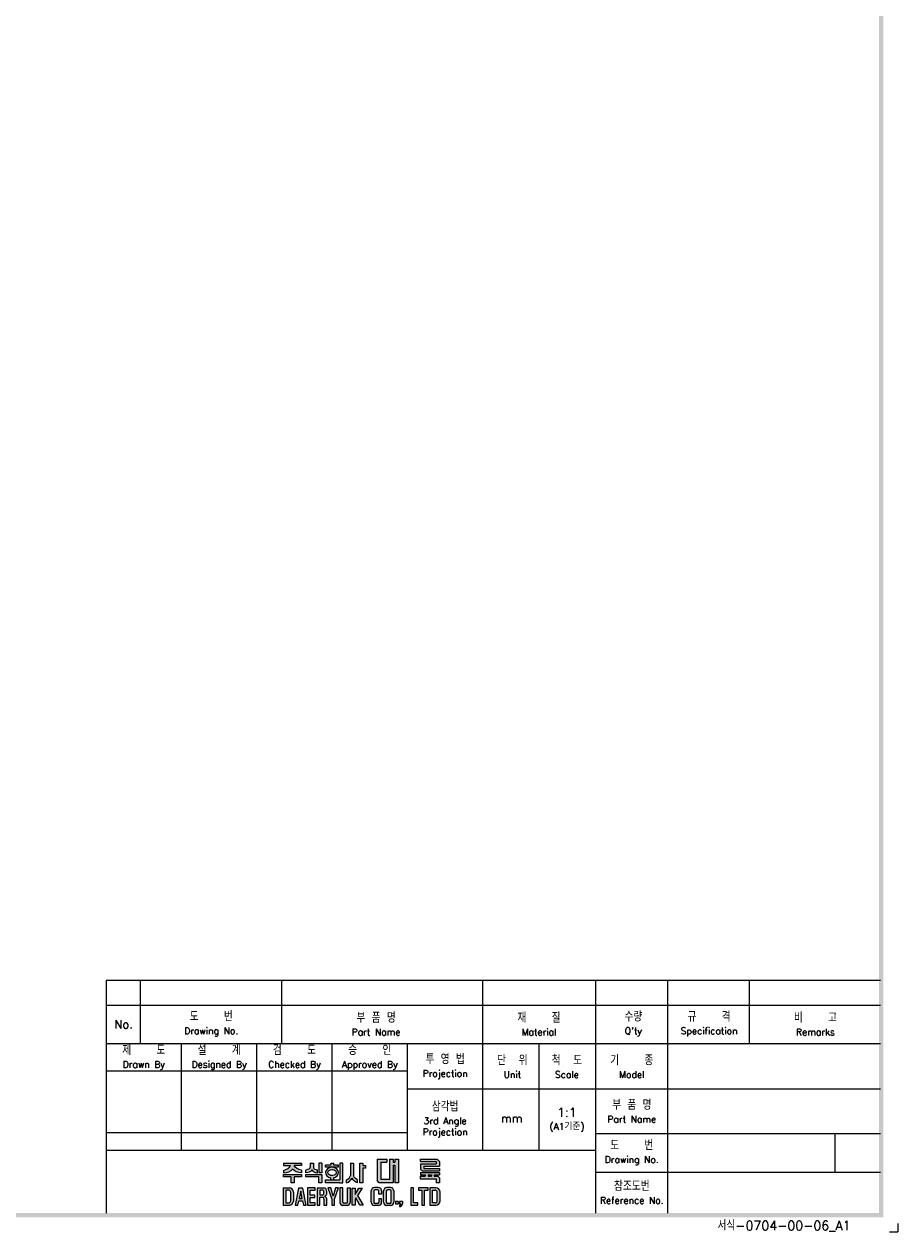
# Model space of a CAD drawing. Extents: x 165 to 860, y -1865 to 556.
# Tile 6 of 7: x 685 to 860, y 68 to 310. Entities that reach past the tile are written whole.
import ezdxf

# ---------------------------------------------------------------- set-up
doc = ezdxf.new("R2010")
doc.units = 0
doc.header["$MEASUREMENT"] = 0
for name, color, linetype in [('di', 3, 'CONTINUOUS'), ('dimtaxt', 3, 'CONTINUOUS'), ('dwg', 7, 'CONTINUOUS')]:
    doc.layers.add(name, color=color, linetype=linetype)
doc.styles.get("Standard").update_dxf_attribs({"font": 'romans.shx', "height": 2, "bigfont": 'hgs.shx'})

# ---------------------------------------------------------------- blocks, each defined once
blk = doc.blocks.new('도면서식 A1')
at = {"layer": 'di', "insert": (780.92, -2.61), "char_height": 2.2, "width": 38.8706, "attachment_point": 4}
blk.add_mtext('서식-0704-00-06_A1', dxfattribs=at)
blk = doc.blocks.new('대륙')
at = {"layer": 'dimtaxt'}
h = blk.add_hatch(color=256, dxfattribs=at)
edge = h.paths.add_edge_path()
edge.add_line((51.99, 12.18), (47.65, 12.18))
edge.add_line((47.65, 12.18), (47.65, 11.59))
edge.add_line((47.65, 11.59), (49.36, 11.59))
edge.add_ellipse((47.48, 11.55), major_axis=(1.89, 0.39), ratio=0.576936, start_angle=268.0794, end_angle=342.4305, ccw=False)
edge.add_line((47.64, 10.44), (47.64, 9.87))
edge.add_ellipse((47.59, 11.36), major_axis=(2.46, 0), ratio=0.608939, start_angle=-88.7913, end_angle=-24.3158)
edge.add_ellipse((52.06, 11.36), major_axis=(-2.46, 0), ratio=0.608939, start_angle=384.3158, end_angle=448.3061)
edge.add_line((51.99, 9.87), (51.99, 10.51))
edge.add_ellipse((52.11, 11.62), major_axis=(-1.91, 0.31), ratio=0.577613, start_angle=17.5125, end_angle=91.8636, ccw=False)
edge.add_line((50.24, 11.59), (51.99, 11.59))
edge.add_line((51.99, 11.59), (51.99, 12.18))
h.paths.add_polyline_path([(52, 9.48), (47.64, 9.48), (47.64, 8.87), (49.46, 8.87), (49.46, 7.49), (50.19, 7.49), (50.19, 8.88), (52, 8.88)])
edge = h.paths.add_edge_path()
edge.add_arc((55.25, 11.18), 0.45, 180, 220.7047, ccw=False)
edge.add_line((54.8, 11.18), (54.8, 12.18))
edge.add_line((54.8, 12.18), (54.06, 12.18))
edge.add_line((54.06, 12.18), (54.06, 11.18))
edge.add_arc((53.61, 11.18), 0.45, 319.2953, 360, ccw=False)
edge.add_spline(control_points=[(53.95, 10.89), (53.94, 10.88), (53.93, 10.87), (53.83, 10.76), (53.7, 10.68), (53.03, 10.51)], knot_values=[3.761053, 3.761053, 3.761053, 3.761053, 3.807132, 3.807132, 4.298097, 4.298097, 4.298097, 4.298097], degree=3, periodic=0)
edge.add_line((53.03, 10.51), (53.03, 9.85))
edge.add_spline(control_points=[(53.03, 9.85), (53.05, 9.85), (53.06, 9.85), (53.74, 9.96), (53.94, 10.08), (54.15, 10.22), (54.2, 10.3), (54.43, 10.6)], knot_values=[3.495949, 3.495949, 3.495949, 3.495949, 3.524444, 3.524444, 4.06832, 4.06832, 4.379503, 4.379503, 4.379503, 4.379503], degree=3, periodic=0)
edge.add_spline(control_points=[(54.43, 10.6), (54.65, 10.3), (54.71, 10.22), (54.92, 10.08), (55.12, 9.96), (55.75, 9.88), (55.78, 9.87), (55.8, 9.86)], knot_values=[3.495949, 3.495949, 3.495949, 3.495949, 3.807132, 3.807132, 4.351008, 4.351008, 4.402945, 4.402945, 4.402945, 4.402945], degree=3, periodic=0)
edge.add_line((55.8, 9.86), (55.8, 10.59))
edge.add_spline(control_points=[(55.8, 10.59), (55.78, 10.59), (55.76, 10.6), (55.19, 10.66), (55.03, 10.75), (54.92, 10.87), (54.91, 10.88), (54.91, 10.89)], knot_values=[3.761053, 3.761053, 3.761053, 3.761053, 3.81299, 3.81299, 4.356866, 4.356866, 4.402945, 4.402945, 4.402945, 4.402945], degree=3, periodic=0)
h.paths.add_polyline_path([(56.82, 9.48), (53.03, 9.48), (53.03, 8.87), (56.1, 8.87), (56.1, 7.49), (56.82, 7.49)])
h.paths.add_polyline_path([(56.82, 12.19), (56.1, 12.19), (56.1, 9.87), (56.82, 9.87)])
h.paths.add_polyline_path([(60.76, 11.76), (59.58, 11.76), (59.58, 12.19), (59.05, 12.19), (59.05, 11.76), (57.74, 11.76), (57.74, 11.21), (60.76, 11.21)])
edge = h.paths.add_edge_path()
edge.add_ellipse((59.26, 9.92), major_axis=(-1.56, 0), ratio=0.830145, start_angle=101.7462, end_angle=265.4383)
edge.add_line((59.38, 11.21), (59.13, 11.21))
edge.add_ellipse((59.26, 9.92), major_axis=(1.56, 0), ratio=0.830145, start_angle=94.5617, end_angle=259.6787)
edge.add_line((58.98, 8.65), (58.98, 8.2))
edge.add_line((58.98, 8.2), (59.58, 8.2))
edge.add_line((59.58, 8.2), (59.58, 8.65))
edge = h.paths.add_edge_path(flags=16)
edge.add_spline(control_points=[(60.26, 9.92), (60.26, 10.03), (60.22, 10.15), (60.06, 10.37), (59.93, 10.48), (59.59, 10.63), (59.39, 10.66), (58.99, 10.64), (58.8, 10.59), (58.5, 10.41), (58.39, 10.3), (58.27, 10.07), (58.25, 9.96), (58.28, 9.73), (58.34, 9.62), (58.54, 9.4), (58.69, 9.3), (59.06, 9.19), (59.26, 9.17), (59.65, 9.23), (59.83, 9.31), (60.09, 9.5), (60.18, 9.62), (60.25, 9.8), (60.26, 9.86), (60.26, 9.92)], knot_values=[0, 0, 0, 0, 0.543876, 0.543876, 1.087752, 1.087752, 1.631628, 1.631628, 2.175504, 2.175504, 2.71938, 2.71938, 3.263256, 3.263256, 3.807132, 3.807132, 4.351008, 4.351008, 4.894884, 4.894884, 5.43876, 5.43876, 5.982636, 5.982636, 6.283185, 6.283185, 6.283185, 6.283185], degree=3, periodic=0)
for points in [[(61.83, 12.19), (61.11, 12.19), (61.11, 8.2), (57.74, 8.2), (57.74, 7.47), (61.11, 7.47), (61.83, 7.47)], [(70.89, 12.38), (72.38, 12.38), (72.38, 13.12), (70.01, 13.12), (70.01, 8), (70.53, 7.49), (73.84, 7.49), (73.84, 11.66), (74.29, 11.66), (74.29, 7.49), (75.14, 7.49), (75.14, 13.12), (74.29, 13.12), (74.29, 12.42), (73.84, 12.42), (73.84, 13.12), (73.01, 13.12), (73.01, 8.23), (70.89, 8.23)]]:
    blk.add_hatch(color=256, dxfattribs=at).paths.add_polyline_path(points)
h = blk.add_hatch(color=256, dxfattribs=at)
edge = h.paths.add_edge_path()
edge.add_line((64.41, 12.18), (63.7, 12.18))
edge.add_line((63.7, 12.18), (63.7, 9.23))
edge.add_ellipse((62.86, 9.12), major_axis=(0.66, 0.841), ratio=0.672815, start_angle=218.7862, end_angle=304.0863, ccw=False)
edge.add_line((62.7, 8.19), (62.7, 7.51))
edge.add_ellipse((63.11, 8.54), major_axis=(0.964, 0.919), ratio=0.540942, start_angle=220.7961, end_angle=301.7505)
edge.add_ellipse((64.93, 8.53), major_axis=(-0.866, 0.919), ratio=0.569913, start_angle=58.7442, end_angle=145.288)
edge.add_line((65.35, 7.49), (65.35, 8.17))
edge.add_ellipse((65.18, 9.26), major_axis=(-0.67, 1.07), ratio=0.576723, start_angle=74.3826, end_angle=142.9847, ccw=False)
edge.add_line((64.41, 9.18), (64.41, 12.18))
h.paths.add_polyline_path([(66.65, 10.99), (67.26, 10.99), (67.26, 11.63), (66.64, 11.63), (66.64, 12.18), (65.92, 12.18), (65.92, 7.49), (66.65, 7.49)])
h = blk.add_hatch(color=256, dxfattribs=at)
h.paths.add_polyline_path([(84.17, 12.56), (84.17, 11.99), (80.38, 11.99), (80.38, 10.74), (80.81, 10.32), (84.92, 10.32), (84.92, 10.92), (81.19, 10.92), (81.19, 11.44), (84.92, 11.44), (84.92, 12.6), (84.39, 13.12), (80.36, 13.12), (80.36, 12.56)])
h.paths.add_polyline_path([(83.7, 9.41), (84.92, 9.41), (84.92, 9.97), (80.36, 9.97), (80.36, 9.41), (81.48, 9.41), (81.48, 9.04), (80.35, 9.04), (80.35, 8.42), (84.18, 8.42), (84.18, 7.49), (84.92, 7.49), (84.92, 8.64), (84.52, 9.04), (83.7, 9.04)])
h.paths.add_polyline_path([(83, 9.41), (82.23, 9.41), (82.23, 9.04), (83, 9.04)], flags=17)
h = blk.add_hatch(color=256, dxfattribs=at)
h.paths.add_polyline_path([(47.58, 6.25), (47.58, 2.12), (49.06, 2.12, 0.414214), (50.06, 3.12), (50.06, 5.25, 0.414214), (49.06, 6.25)])
h.paths.add_polyline_path([(48.9, 5.73, -0.414214), (49.4, 5.23), (49.4, 3.16, -0.414214), (48.9, 2.66), (48.23, 2.66), (48.23, 5.73)], flags=16)
h.paths.add_polyline_path([(50.42, 2.11), (51.1, 2.11), (51.31, 3.17), (52.21, 3.17), (52.42, 2.11), (53.1, 2.11), (52.25, 6.23), (51.27, 6.23)])
h.paths.add_polyline_path([(51.77, 5.49), (52.09, 3.74), (51.43, 3.74)], flags=16)
h.paths.add_polyline_path([(53.4, 2.11), (55.25, 2.11), (55.25, 2.66), (54.07, 2.66), (54.07, 3.99), (55.15, 3.99), (55.15, 4.52), (54.06, 4.52), (54.06, 5.7), (55.21, 5.7), (55.21, 6.25), (53.4, 6.25)])
h.paths.add_polyline_path([(55.67, 2.12), (56.33, 2.12), (56.33, 4.05), (56.93, 4.05, -0.414214), (57.33, 3.65), (57.33, 2.12), (58.02, 2.12), (58.02, 3.65, 0.276846), (57.45, 4.24, 0.25864), (58.02, 4.77), (58.02, 5.43, 0.414214), (57.22, 6.23), (55.67, 6.23)])
h.paths.add_polyline_path([(56.33, 5.71), (57.04, 5.71, -0.414214), (57.34, 5.41), (57.34, 4.86, -0.414214), (57.04, 4.56), (56.33, 4.56)], flags=16)
h.paths.add_polyline_path([(59.2, 3.57), (59.2, 2.11), (59.85, 2.11), (59.85, 3.58), (60.8, 6.24), (60.13, 6.24), (59.53, 4.27), (58.97, 6.24), (58.28, 6.24)])
h.paths.add_polyline_path([(61.13, 2.78, 0.414214), (61.88, 2.03), (62.85, 2.03, 0.414214), (63.6, 2.78), (63.6, 6.24), (62.93, 6.24), (62.93, 2.84, -0.414214), (62.68, 2.59), (62.07, 2.59, -0.414214), (61.82, 2.84), (61.82, 6.24), (61.13, 6.24)])
h.paths.add_polyline_path([(64.11, 2.12), (64.77, 2.12), (64.77, 3.42), (64.98, 3.87), (65.9, 2.12), (66.68, 2.12), (65.38, 4.46), (66.48, 6.23), (65.69, 6.23), (64.76, 4.66), (64.76, 6.23), (64.11, 6.23)])
h.paths.add_polyline_path([(68.62, 2.84, 0.414214), (69.42, 2.04), (70.32, 2.04, 0.414214), (71.12, 2.84), (71.12, 3.62), (70.47, 3.62), (70.47, 2.85, -0.414214), (70.17, 2.55), (69.58, 2.55, -0.414214), (69.28, 2.85), (69.28, 5.49, -0.414214), (69.58, 5.79), (70.16, 5.79, -0.414214), (70.46, 5.49), (70.46, 4.76), (71.12, 4.76), (71.12, 5.52, 0.414214), (70.32, 6.32), (69.42, 6.32, 0.414214), (68.62, 5.52)])
h.paths.add_polyline_path([(71.57, 2.84, 0.414214), (72.37, 2.04), (73.25, 2.04, 0.414214), (74.05, 2.84), (74.05, 5.52, 0.414214), (73.25, 6.32), (72.37, 6.32, 0.414214), (71.57, 5.52)])
h.paths.add_polyline_path([(72.23, 5.5, -0.414214), (72.53, 5.8), (73.09, 5.8, -0.414214), (73.39, 5.5), (73.39, 2.85, -0.414214), (73.09, 2.55), (72.53, 2.55, -0.414214), (72.23, 2.85)], flags=16)
h.paths.add_polyline_path([(74.42, 2.34), (75.05, 2.34), (75.05, 2.98), (74.42, 2.98)])
h.paths.add_polyline_path([(75.76, 2.34, -0.316213), (75.39, 2.07), (75.39, 1.77, 0.409412), (76.08, 2.47), (76.08, 2.98), (75.39, 2.98), (75.39, 2.34)])
h.paths.add_polyline_path([(78.08, 2.12), (79.79, 2.12), (79.79, 2.67), (78.75, 2.67), (78.75, 6.24), (78.08, 6.24)])
h.paths.add_polyline_path([(80.68, 2.12), (81.35, 2.12), (81.35, 5.7), (82.27, 5.7), (82.27, 6.24), (79.92, 6.24), (79.92, 5.7), (80.68, 5.7)])
h.paths.add_polyline_path([(82.59, 2.13), (84.07, 2.13, 0.414214), (85.07, 3.13), (85.07, 5.24, 0.414214), (84.07, 6.24), (82.59, 6.24)])
h.paths.add_polyline_path([(83.24, 5.73), (83.9, 5.73, -0.414214), (84.4, 5.23), (84.4, 3.15, -0.414214), (83.9, 2.65), (83.24, 2.65)], flags=16)
for p, q in [((47.65, 12.18), (51.99, 12.18)), ((47.65, 12.18), (47.65, 11.59)), ((47.65, 11.59), (49.36, 11.59)), ((51.99, 11.59), (50.24, 11.59)), ((51.99, 12.18), (51.99, 11.59)), ((54.06, 12.18), (54.8, 12.18)), ((54.06, 12.18), (54.06, 11.18)), ((54.8, 12.18), (54.8, 11.18)), ((56.82, 12.19), (56.1, 12.19)), ((56.1, 12.19), (56.1, 9.87)), ((56.82, 12.19), (56.82, 9.87)), ((57.74, 11.76), (59.05, 11.76)), ((57.74, 11.21), (57.74, 11.76)), ((59.05, 11.76), (59.05, 12.19)), ((59.05, 12.19), (59.58, 12.19)), ((59.58, 12.19), (59.58, 11.76)), ((59.58, 11.76), (60.76, 11.76)), ((60.76, 11.76), (60.76, 11.21)), ((61.11, 12.19), (61.11, 8.2)), ((61.83, 12.19), (61.11, 12.19)), ((61.83, 7.47), (61.83, 12.19)), ((63.7, 12.18), (64.41, 12.18)), ((63.7, 12.18), (63.7, 9.23)), ((64.41, 12.18), (64.41, 9.18)), ((65.92, 7.49), (65.92, 12.18)), ((65.92, 12.18), (66.64, 12.18)), ((66.64, 12.18), (66.64, 11.63)), ((66.64, 11.63), (67.26, 11.63)), ((67.26, 11.63), (67.26, 10.99)), ((70.01, 13.12), (70.01, 8)), ((70.01, 13.12), (72.38, 13.12)), ((70.89, 12.38), (70.89, 8.23)), ((70.89, 12.38), (72.38, 12.38)), ((72.38, 13.12), (72.38, 12.38)), ((73.01, 13.12), (73.01, 8.23)), ((73.01, 13.12), (73.84, 13.12)), ((73.84, 13.12), (73.84, 12.42)), ((73.84, 12.42), (74.29, 12.42)), ((73.84, 11.66), (73.84, 7.49)), ((73.84, 11.66), (74.29, 11.66)), ((74.29, 13.12), (75.14, 13.12)), ((74.29, 13.12), (74.29, 12.42)), ((74.29, 11.66), (74.29, 7.49)), ((75.14, 13.12), (75.14, 7.49)), ((80.36, 13.12), (84.39, 13.12)), ((80.36, 12.56), (80.36, 13.12)), ((80.36, 12.56), (84.17, 12.56)), ((80.38, 11.99), (84.17, 11.99)), ((80.38, 11.99), (80.38, 10.74)), ((84.17, 12.56), (84.17, 11.99)), ((84.92, 12.6), (84.39, 13.12)), ((84.92, 12.6), (84.92, 11.44)), ((47.64, 10.44), (47.64, 9.87)), ((47.64, 9.48), (52, 9.48)), ((47.64, 8.87), (47.64, 9.48)), ((49.46, 8.87), (47.64, 8.87)), ((49.46, 7.49), (49.46, 8.87)), ((50.19, 8.88), (50.19, 7.49)), ((52, 8.88), (50.19, 8.88)), ((51.99, 10.51), (51.99, 9.87)), ((52, 9.48), (52, 8.88)), ((53.03, 9.85), (53.03, 10.51)), ((53.03, 9.48), (56.82, 9.48)), ((53.03, 8.87), (53.03, 9.48)), ((56.1, 8.87), (53.03, 8.87)), ((55.8, 9.86), (55.8, 10.59)), ((56.82, 9.87), (56.1, 9.87)), ((56.1, 7.49), (56.1, 8.87)), ((56.82, 9.48), (56.82, 7.49)), ((60.76, 11.21), (57.74, 11.21)), ((66.65, 10.99), (66.65, 7.49)), ((67.26, 10.99), (66.65, 10.99)), ((80.35, 9.04), (81.48, 9.04)), ((80.35, 9.04), (80.35, 8.42)), ((80.36, 9.97), (84.92, 9.97)), ((80.36, 9.97), (80.36, 9.41)), ((80.36, 9.41), (81.48, 9.41)), ((80.81, 10.32), (80.38, 10.74)), ((80.81, 10.32), (84.92, 10.32)), ((81.19, 11.44), (84.92, 11.44)), ((81.19, 11.44), (81.19, 10.92)), ((81.19, 10.92), (84.92, 10.92)), ((81.48, 9.41), (81.48, 9.04)), ((82.23, 9.41), (83, 9.41)), ((82.23, 9.41), (82.23, 9.04)), ((82.23, 9.04), (83, 9.04)), ((83, 9.41), (83, 9.04)), ((83.7, 9.41), (84.92, 9.41)), ((83.7, 9.41), (83.7, 9.04)), ((83.7, 9.04), (84.52, 9.04)), ((84.92, 8.64), (84.52, 9.04)), ((84.92, 10.92), (84.92, 10.32)), ((84.92, 9.97), (84.92, 9.41)), ((47.58, 6.25), (47.58, 2.12)), ((47.58, 6.25), (49.06, 6.25)), ((50.19, 7.49), (49.46, 7.49)), ((51.27, 6.23), (50.42, 2.11)), ((52.25, 6.23), (51.27, 6.23)), ((53.1, 2.11), (52.25, 6.23)), ((55.21, 6.25), (53.4, 6.25)), ((53.4, 6.25), (53.4, 2.11)), ((55.21, 5.7), (55.21, 6.25)), ((55.67, 6.23), (55.67, 2.12)), ((57.22, 6.23), (55.67, 6.23)), ((56.82, 7.49), (56.1, 7.49)), ((57.74, 8.2), (61.11, 8.2)), ((57.74, 7.47), (57.74, 8.2)), ((61.11, 7.47), (57.74, 7.47)), ((58.97, 6.24), (58.28, 6.24)), ((58.28, 6.24), (59.2, 3.57)), ((59.53, 4.27), (58.97, 6.24)), ((58.98, 8.2), (58.98, 8.65)), ((60.13, 6.24), (59.53, 4.27)), ((59.58, 8.65), (59.58, 8.2)), ((59.85, 3.58), (60.8, 6.24)), ((60.8, 6.24), (60.13, 6.24)), ((61.11, 7.47), (61.83, 7.47)), ((61.13, 6.24), (61.13, 2.78)), ((61.82, 6.24), (61.13, 6.24)), ((61.82, 2.84), (61.82, 6.24)), ((62.7, 7.51), (62.7, 8.19)), ((62.93, 2.84), (62.93, 6.24)), ((62.93, 6.24), (63.6, 6.24)), ((63.6, 6.24), (63.6, 2.78)), ((64.11, 2.12), (64.11, 6.23)), ((64.11, 6.23), (64.76, 6.23)), ((64.76, 4.66), (65.69, 6.23)), ((64.76, 6.23), (64.76, 4.66)), ((65.35, 7.49), (65.35, 8.17)), ((66.48, 6.23), (65.38, 4.46)), ((65.69, 6.23), (66.48, 6.23)), ((66.65, 7.49), (65.92, 7.49)), ((70.32, 6.32), (69.42, 6.32)), ((70.16, 5.79), (69.58, 5.79)), ((70.53, 7.49), (70.01, 8)), ((73.84, 7.49), (70.53, 7.49)), ((73.01, 8.23), (70.89, 8.23)), ((73.25, 6.32), (72.37, 6.32)), ((73.09, 5.8), (72.53, 5.8)), ((75.14, 7.49), (74.29, 7.49)), ((78.08, 6.24), (78.08, 2.12)), ((78.75, 6.24), (78.08, 6.24)), ((78.75, 2.67), (78.75, 6.24)), ((82.27, 6.24), (79.92, 6.24)), ((79.92, 6.24), (79.92, 5.7)), ((80.35, 8.42), (84.18, 8.42)), ((82.27, 5.7), (82.27, 6.24)), ((82.59, 6.24), (82.59, 2.13)), ((84.07, 6.24), (82.59, 6.24)), ((84.18, 8.42), (84.18, 7.49)), ((84.92, 7.49), (84.18, 7.49)), ((84.92, 8.64), (84.92, 7.49)), ((48.23, 5.73), (48.23, 2.66)), ((48.9, 5.73), (48.23, 5.73)), ((49.4, 3.16), (49.4, 5.23)), ((50.06, 5.25), (50.06, 3.12)), ((51.1, 2.11), (51.31, 3.17)), ((51.31, 3.17), (52.21, 3.17)), ((51.77, 5.49), (51.43, 3.74)), ((51.43, 3.74), (52.09, 3.74)), ((52.09, 3.74), (51.77, 5.49)), ((52.21, 3.17), (52.42, 2.11)), ((54.06, 5.7), (55.21, 5.7)), ((54.06, 4.52), (54.06, 5.7)), ((55.15, 4.52), (54.06, 4.52)), ((54.07, 3.99), (55.15, 3.99)), ((54.07, 2.66), (54.07, 3.99)), ((55.15, 3.99), (55.15, 4.52)), ((56.33, 5.71), (56.33, 4.56)), ((57.04, 5.71), (56.33, 5.71)), ((56.33, 4.56), (57.04, 4.56)), ((56.33, 2.12), (56.33, 4.05)), ((56.33, 4.05), (56.93, 4.05)), ((57.33, 3.65), (57.33, 2.12)), ((57.34, 4.86), (57.34, 5.41)), ((58.02, 4.77), (58.02, 5.43)), ((58.02, 2.12), (58.02, 3.65)), ((59.2, 3.57), (59.2, 2.11)), ((59.85, 2.11), (59.85, 3.58)), ((64.98, 3.87), (64.77, 3.42)), ((64.77, 3.42), (64.77, 2.12)), ((65.9, 2.12), (64.98, 3.87)), ((65.38, 4.46), (66.68, 2.12)), ((68.62, 2.84), (68.62, 5.52)), ((69.28, 5.49), (69.28, 2.85)), ((70.46, 4.76), (70.46, 5.49)), ((71.12, 4.76), (70.46, 4.76)), ((70.47, 3.62), (70.47, 2.85)), ((71.12, 3.62), (70.47, 3.62)), ((71.12, 5.52), (71.12, 4.76)), ((71.12, 2.84), (71.12, 3.62)), ((71.57, 2.84), (71.57, 5.52)), ((72.23, 5.5), (72.23, 2.85)), ((73.39, 2.85), (73.39, 5.5)), ((74.05, 5.52), (74.05, 2.84)), ((74.42, 2.98), (74.42, 2.34)), ((75.05, 2.98), (74.42, 2.98)), ((75.05, 2.98), (75.05, 2.34)), ((75.39, 2.98), (75.39, 2.34)), ((76.08, 2.98), (75.39, 2.98)), ((76.08, 2.98), (76.08, 2.47)), ((79.92, 5.7), (80.68, 5.7)), ((80.68, 5.7), (80.68, 2.12)), ((81.35, 2.12), (81.35, 5.7)), ((81.35, 5.7), (82.27, 5.7)), ((83.24, 2.65), (83.24, 5.73)), ((83.24, 5.73), (83.9, 5.73)), ((84.4, 3.15), (84.4, 5.23)), ((85.07, 3.13), (85.07, 5.24)), ((47.58, 2.12), (49.06, 2.12)), ((48.23, 2.66), (48.9, 2.66)), ((50.42, 2.11), (51.1, 2.11)), ((52.42, 2.11), (53.1, 2.11)), ((53.4, 2.11), (55.25, 2.11)), ((55.25, 2.66), (54.07, 2.66)), ((55.25, 2.11), (55.25, 2.66)), ((55.67, 2.12), (56.33, 2.12)), ((57.33, 2.12), (58.02, 2.12)), ((59.2, 2.11), (59.85, 2.11)), ((62.85, 2.03), (61.88, 2.03)), ((62.68, 2.59), (62.07, 2.59)), ((64.77, 2.12), (64.11, 2.12)), ((66.68, 2.12), (65.9, 2.12)), ((70.32, 2.04), (69.42, 2.04)), ((70.17, 2.55), (69.58, 2.55)), ((73.25, 2.04), (72.37, 2.04)), ((73.09, 2.55), (72.53, 2.55)), ((75.05, 2.34), (74.42, 2.34)), ((75.76, 2.34), (75.39, 2.34)), ((75.39, 2.07), (75.39, 1.77)), ((78.08, 2.12), (79.79, 2.12)), ((79.79, 2.67), (78.75, 2.67)), ((79.79, 2.12), (79.79, 2.67)), ((80.68, 2.12), (81.35, 2.12)), ((82.59, 2.13), (84.07, 2.13)), ((83.9, 2.65), (83.24, 2.65))]:
    blk.add_line(p, q, dxfattribs=at)
for centre, radius, start, end in [((53.61, 11.18), 0.45, 319.2953, 360), ((55.25, 11.18), 0.45, 180, 220.7047), ((49.06, 5.25), 1, 0, 90), ((57.22, 5.43), 0.8, 0, 90), ((69.42, 5.52), 0.8, 90, 180), ((69.58, 5.49), 0.3, 90, 180), ((70.16, 5.49), 0.3, 0, 90), ((70.32, 5.52), 0.8, 0, 90), ((72.37, 5.52), 0.8, 90, 180), ((72.53, 5.5), 0.3, 90, 180), ((73.09, 5.5), 0.3, 0, 90), ((73.25, 5.52), 0.8, 0, 90), ((84.07, 5.24), 1, 0, 90), ((48.9, 5.23), 0.5, 0, 90), ((48.9, 3.16), 0.5, 270, 0), ((49.06, 3.12), 1, 270, 0), ((57.22, 4.85), 0.8, 270, 270), ((56.93, 3.65), 0.4, 0, 90), ((57.04, 5.41), 0.3, 0, 90), ((57.04, 4.86), 0.3, 270, 0), ((57.26, 5.02), 0.8, 283.6828, 341.6876), ((57.24, 3.47), 0.8, 12.921, 74.819), ((83.9, 5.23), 0.5, 0, 90), ((83.9, 3.15), 0.5, 270, 0), ((84.07, 3.13), 1, 270, 0), ((61.88, 2.78), 0.75, 180, 270), ((62.07, 2.84), 0.25, 180, 270), ((62.68, 2.84), 0.25, 270, 0), ((62.85, 2.78), 0.75, 270, 0), ((69.42, 2.84), 0.8, 180, 270), ((69.58, 2.85), 0.3, 180, 270), ((70.17, 2.85), 0.3, 270, 0), ((70.32, 2.84), 0.8, 270, 0), ((72.37, 2.84), 0.8, 180, 270), ((72.53, 2.85), 0.3, 180, 270), ((73.09, 2.85), 0.3, 270, 0), ((73.25, 2.84), 0.8, 270, 0), ((75.38, 2.47), 0.7, 270.9408, 0), ((75.38, 2.47), 0.4, 271.6466, 341.8371)]:
    blk.add_arc(centre, radius, start, end, dxfattribs=at)
for centre, major_axis, ratio, start_param, end_param in [((47.48, 11.55), (1.89, 0.39), 0.576936, 4.678869, 5.97654), ((47.59, 11.36), (-2.46, 0), 0.608939, 1.591893, 2.717202), ((59.26, 9.92), (1.56, 0), 0.830145, 1.650413, 4.532248), ((59.26, 9.92), (-1.56, 0), 0.830145, 1.775806, 4.632772), ((62.86, 9.12), (0.66, 0.841), 0.672815, 3.81854, 5.307307), ((63.11, 8.54), (0.964, 0.919), 0.540942, 3.853619, 5.26654)]:
    blk.add_ellipse(centre, major_axis=major_axis, ratio=ratio, start_param=start_param, end_param=end_param, dxfattribs=at)
at = {"layer": 'dimtaxt', "extrusion": (0, 0, -1)}
for centre, major_axis, ratio, start_param, end_param in [((52.11, 11.62), (-1.91, 0.31), 0.577613, 4.679864, 5.977535), ((52.06, 11.36), (-2.46, 0), 0.608939, -1.541231, -0.42439), ((65.18, 9.26), (-0.67, 1.07), 0.576723, 3.787632, 4.984965), ((64.93, 8.53), (-0.866, 0.919), 0.569913, 3.747431, 5.257905)]:
    blk.add_ellipse(centre, major_axis=major_axis, ratio=ratio, start_param=start_param, end_param=end_param, dxfattribs=at)
at = {"layer": 'dimtaxt'}
for points, knots in [([(53.95, 10.89), (53.94, 10.88), (53.93, 10.87), (53.83, 10.76), (53.7, 10.68), (53.03, 10.51)], [3.7610527, 3.7610527, 3.7610527, 3.7610527, 3.8071317, 3.8071317, 4.2980967, 4.2980967, 4.2980967, 4.2980967]), ([(54.43, 10.6), (54.2, 10.3), (54.15, 10.22), (53.94, 10.08), (53.74, 9.96), (53.06, 9.85), (53.05, 9.85), (53.03, 9.85)], [3.4959493, 3.4959493, 3.4959493, 3.4959493, 3.8071317, 3.8071317, 4.3510077, 4.3510077, 4.3795026, 4.3795026, 4.3795026, 4.3795026]), ([(54.43, 10.6), (54.65, 10.3), (54.71, 10.22), (54.92, 10.08), (55.12, 9.96), (55.75, 9.88), (55.78, 9.87), (55.8, 9.86)], [3.4959493, 3.4959493, 3.4959493, 3.4959493, 3.8071317, 3.8071317, 4.3510077, 4.3510077, 4.4029453, 4.4029453, 4.4029453, 4.4029453]), ([(54.91, 10.89), (54.91, 10.88), (54.92, 10.87), (55.03, 10.75), (55.19, 10.66), (55.76, 10.6), (55.78, 10.59), (55.8, 10.59)], [3.7610527, 3.7610527, 3.7610527, 3.7610527, 3.8071317, 3.8071317, 4.3510077, 4.3510077, 4.4029453, 4.4029453, 4.4029453, 4.4029453]), ([(60.26, 9.92), (60.26, 10.03), (60.22, 10.15), (60.06, 10.37), (59.93, 10.48), (59.59, 10.63), (59.39, 10.66), (58.99, 10.64), (58.8, 10.59), (58.5, 10.41), (58.39, 10.3), (58.27, 10.07), (58.25, 9.96), (58.28, 9.73), (58.34, 9.62), (58.54, 9.4), (58.69, 9.3), (59.06, 9.19), (59.26, 9.17), (59.65, 9.23), (59.83, 9.31), (60.09, 9.5), (60.18, 9.62), (60.25, 9.8), (60.26, 9.86), (60.26, 9.92)], [0, 0, 0, 0, 0.543876, 0.543876, 1.087752, 1.087752, 1.631628, 1.631628, 2.175504, 2.175504, 2.71938, 2.71938, 3.263256, 3.263256, 3.807132, 3.807132, 4.351008, 4.351008, 4.894884, 4.894884, 5.43876, 5.43876, 5.982636, 5.982636, 6.283185, 6.283185, 6.283185, 6.283185])]:
    blk.add_open_spline(points, degree=3, knots=knots, dxfattribs=at)

msp = doc.modelspace()

# ---------------------------------------------------------------- linework, layer by layer
at = {"layer": 'di'}
for p in [(860.192, 69.315), (858.512, 67.635)]:
    msp.add_line(p, (860.192, 67.635), dxfattribs=at)
at = {"layer": 'dimtaxt'}
for p, q in [((856.694, 118.122), (701.294, 118.122)), ((701.294, 118.122), (701.294, 71.415)), ((708.201, 105.505), (708.201, 118.105)), ((736.574, 105.522), (736.574, 118.122)), ((776.894, 105.522), (776.894, 118.122)), ((799.574, 105.522), (799.574, 118.122)), ((814.015, 105.522), (814.015, 118.122)), ((830.429, 105.522), (830.429, 118.122)), ((856.694, 113.082), (701.294, 113.082)), ((716.414, 83.999), (716.414, 105.382)), ((731.534, 83.999), (731.534, 105.382)), ((746.654, 83.999), (746.654, 105.382)), ((761.774, 83.999), (761.774, 105.382)), ((776.894, 83.999), (776.894, 105.382)), ((788.234, 83.999), (788.234, 105.382)), ((799.574, 71.384), (799.574, 105.382)), ((814.015, 71.384), (814.015, 105.382)), ((761.774, 99.901), (701.329, 99.901)), ((856.694, 96.257), (761.774, 96.257)), ((761.774, 87.548), (701.348, 87.548)), ((856.694, 87.347), (799.574, 87.347)), ((847.615, 79.586), (847.615, 87.347)), ((799.574, 83.999), (701.294, 83.999)), ((856.694, 79.586), (799.574, 79.586))]:
    msp.add_line(p, q, dxfattribs=at)
at = {"layer": 'dwg'}
msp.add_line((856.694, 105.382), (701.294, 105.382), dxfattribs=at)
for points in [[(857.252, 552.735), (856.412, 551.895), (857.252, 70.575), (856.412, 71.415)], [(701.432, 105.508), (701.432, 105.256), (856.484, 105.508), (856.484, 105.256)], [(857.252, 70.575), (856.412, 71.415), (171.812, 70.575), (172.652, 71.415)]]:
    msp.add_trace(points, dxfattribs=at)

# ---------------------------------------------------------------- block references
at = {"layer": 'di', "xscale": 0.84, "yscale": 0.84, "zscale": 0.84}
msp.add_blockref('대륙', (696.855, 71.206), dxfattribs=at)
at = {"layer": 'dwg', "xscale": 0.84, "yscale": 0.84, "zscale": 0.84}
msp.add_blockref('도면서식 A1', (168.032, 70.995), dxfattribs=at)

# ---------------------------------------------------------------- texts
at = {"layer": 'di', "attachment_point": 5}
for s, insert, char_height, width in [('{\\H1.1x;도    번\\P\\H0.72727x;Drawing No.}', (722.388, 109.33), 1.68, 28.37313), ('{\\H1.1x;부 품 명\\P\\H0.72727x;Part Name}', (755.474, 109.302), 1.68, 37.8), ('{\\H1.1x;재    질\\P\\H0.72727x;Material}', (788.168, 109.302), 1.68, 23.13443), ("{\\H1.1x;수량\\P\\H0.72727x;Q'ty}", (807.11, 109.302), 1.68, 7.94557), ('{\\H1.1x;규    격\\P\\H0.72727x;Specification}', (822.318, 109.302), 1.68, 22.68), ('{\\H1.1x;비    고\\P\\H0.72727x;Remarks}', (843.655, 109.302), 1.68, 32.76), ('No.', (704.817, 109.33), 1.68, 6.76881), ('{\\H1.1x;제    도\\P\\H0.72727x;Drawn By}', (708.854, 102.579), 1.68, 15.12), ('{\\H1.1x;설    계}\\P{\\H0.8x;Designed By}', (723.974, 102.579), 1.68, 15.12), ('{\\H1.1x;검    도\\P\\H0.72727x;Checked By}', (739.094, 102.579), 1.68, 15.12), ('승    인\\P{\\H0.72727x;Approved By}', (754.214, 102.579), 1.848, 15.12), ('투 영 법\\P{\\H0.72727x;Projection}', (769.334, 100.757), 1.848, 15.12), ('{\\H1.1x;단  위}\\P{\\H0.8x;Unit}', (782.823, 100.757), 1.68, 13.44), ('{\\H1.1x;척  도\\P\\H0.72727x;Scale}', (793.777, 100.757), 1.68, 13.44), ('기    종\\P{\\H0.72727x;Model}', (806.795, 100.757), 1.848, 14.44064), ('{\\H1.1x;삼각법\\H0.45455x;\\P\\H1.6x;3rd Angle\\PProjection}', (769.334, 90.128), 1.68, 15.12), ('부 품 명\\P{\\H0.72727x;Part Name}', (806.795, 91.802), 1.848, 14.44064), ('도    번\\P{\\H0.72727x;Drawing No.}', (806.795, 83.466), 1.848, 14.44064), ('참조도번\\P{\\H0.72727x;Reference No.}', (806.795, 75.5), 1.848, 14.44064)]:
    msp.add_mtext(s, dxfattribs=dict(at, insert=insert, char_height=char_height, width=width))
at = {"layer": 'dimtaxt'}
msp.add_text('mm', height=1.68, dxfattribs=at).set_placement((780.538, 89.59))
at = {"layer": 'dimtaxt', "insert": (793.777, 90.128), "char_height": 1.848, "width": 13.44, "attachment_point": 5}
msp.add_mtext('1:1\\P{\\H0.72727x;(A1기준)}', dxfattribs=at)

doc.saveas('drawing.dxf')
